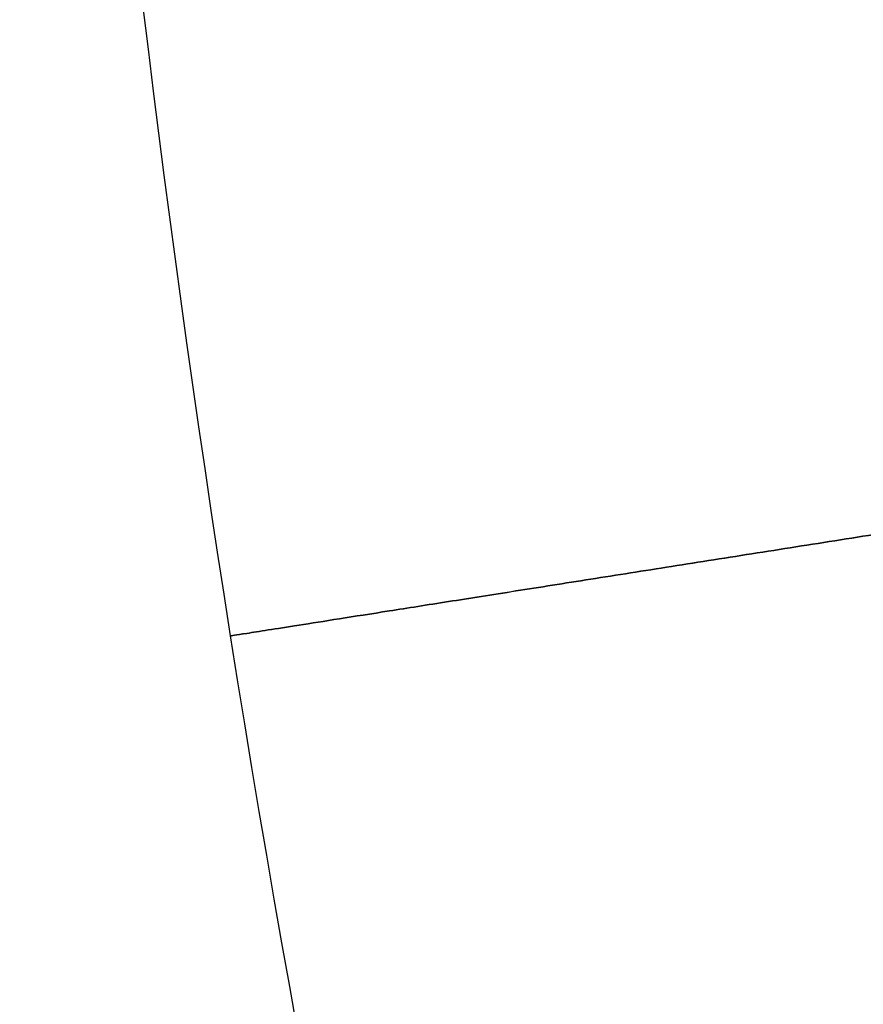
# Model space of a CAD drawing. Header units: centimetres. Extents: x 523 to 698, y 313 to 393.
# Tile 11 of 256: x 522.81 to 524.09, y 330.67 to 332.17. Entities that reach past the tile are written whole.
import ezdxf

# ---------------------------------------------------------------- set-up
doc = ezdxf.new("R2010")
doc.units = ezdxf.units.CM
doc.layers.add('solide1$Calque 01', color=1, linetype='Continuous', true_color=0xff0000)

msp = doc.modelspace()

# ---------------------------------------------------------------- linework, layer by layer
at = {"layer": 'solide1$Calque 01'}
for points in [[(542.4295, 312.5682, -633.0744), (541.2142, 312.5679, -633.0744), (538.6943, 312.8416, -633.0744), (535.6509, 313.8762, -633.0744), (533.2888, 315.1406, -633.0744), (530.9538, 316.7419, -633.0744), (528.3243, 319.2679, -633.0744), (525.8199, 322.9118, -633.0744), (524.0445, 326.9593, -633.0744), (523.0242, 331.1472, -633.0744), (522.8052, 333.9622, -633.0744), (522.8052, 335.3352, -633.0744)], [(542.4295, 312.5682, -618.8708), (541.2142, 312.5679, -618.8708), (538.6943, 312.8416, -618.8708), (535.6509, 313.8762, -618.8708), (533.2888, 315.1406, -618.8708), (530.9538, 316.7419, -618.8708), (528.3243, 319.2679, -618.8708), (525.8199, 322.9118, -618.8708), (524.0445, 326.9593, -618.8708), (523.0242, 331.1472, -618.8708), (522.8052, 333.9622, -618.8708), (522.8052, 335.3352, -618.8708)]]:
    msp.add_open_spline(points, degree=3, knots=[0, 0, 0, 0, 3.323352, 6.890951, 8.765753, 10.697688, 14.708733, 18.851347, 23.021139, 27.101553, 30.987129, 30.987129, 30.987129, 30.987129], dxfattribs=at)
for points in [[(524.6078, 331.4654, -634.5744), (526.0894, 331.6991, -634.5744), (526.0894, 331.6991, -633.0744), (526.0894, 331.6991, -631.5744), (524.6078, 331.4654, -631.5744), (523.1261, 331.2318, -631.5744), (523.1261, 331.2318, -633.0744), (523.1261, 331.2318, -634.5744), (524.6078, 331.4654, -634.5744)], [(524.6078, 331.4654, -620.3708), (526.0894, 331.6991, -620.3708), (526.0894, 331.6991, -618.8708), (526.0894, 331.6991, -617.3708), (524.6078, 331.4654, -617.3708), (523.1261, 331.2318, -617.3708), (523.1261, 331.2318, -618.8708), (523.1261, 331.2318, -620.3708), (524.6078, 331.4654, -620.3708)]]:
    msp.add_rational_spline(points, [1, 0.707106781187, 1, 0.707106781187, 1, 0.707106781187, 1, 0.707106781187, 1], degree=2, knots=[0, 0, 0, 2.356194, 2.356194, 4.712389, 4.712389, 7.068583, 7.068583, 9.424778, 9.424778, 9.424778], dxfattribs=at)

doc.saveas('drawing.dxf')
